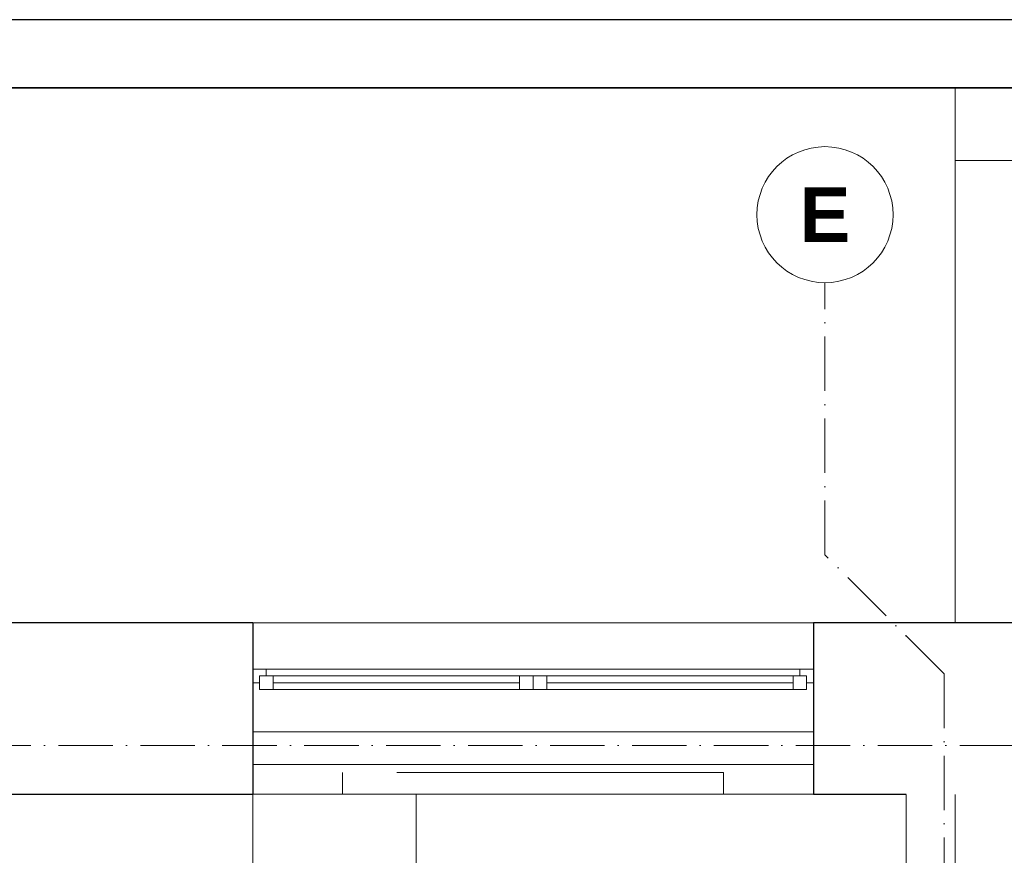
# Model space of a CAD drawing. Header units: millimetres. Extents: x 1700 to 4670, y 990 to 3874.
# Tile 108 of 110: x 3672 to 4034, y 2794 to 3101. Entities that reach past the tile are written whole.
import ezdxf
from ezdxf.enums import TextEntityAlignment as Align

# ---------------------------------------------------------------- set-up
doc = ezdxf.new("R2010")
doc.units = ezdxf.units.MM
for name, pattern in [('Kropki i Kreski', [300, 200, -50, 0, -50]), ('Przerywana gęsta', [180, 120, -60]), ('Wipeout_Contour', [1000, 0, -1000])]:
    doc.linetypes.add(name, pattern=pattern)
doc.layers.get('0').update_dxf_attribs({"lineweight": 0})
for name, color, linetype, lineweight in [('CP_FRAME', 7, 'Continuous', 35), ('Nowe_250-A Schody Pochylnie_Nr_pióra__1', 7, 'Continuous', 13), ('Nowe_250-A Schody Pochylnie_Nr_pióra__11', 7, 'Continuous', 13), ('Nowe_320-W Umeblowanie_Nr_pióra__15', 7, 'Continuous', 15), ('Nowe_320-W Umeblowanie_Nr_pióra__4', 252, 'Continuous', 13), ('Nowe_410-K Osie_Nr_pióra__18', 9, 'Continuous', 13), ('Nowe_420-K Ściany_Nr_pióra__27', 7, 'Continuous', 25), ('Nowe_460-K Stropy_Nr_pióra__89', 7, 'Continuous', 13), ('Nowe_810-G Ogólne_Nr_pióra__18', 9, 'Continuous', 13), ('Nowe_Okna Archicada_Nr_pióra__23', 7, 'Continuous', 15), ('Nowe_Okna Archicada_Nr_pióra__27', 7, 'Continuous', 25), ('Nowe_Okna Archicada_Nr_pióra__3', 7, 'Continuous', 13)]:
    doc.layers.add(name, color=color, linetype=linetype, lineweight=lineweight)
for name, color, linetype in [('CP_LINENORM', 253, 'Continuous'), ('Nowe_210-A Pomieszczenia', 7, 'Continuous'), ('Nowe_320-W Umeblowanie', 252, 'Continuous'), ('Nowe_420-K Ściany', 7, 'Continuous'), ('Nowe_Okna Archicada', 7, 'Continuous')]:
    doc.layers.add(name, color=color, linetype=linetype)
doc.styles.add('STYL_AUTOMATYCZNY_2', font='arialbd.ttf')

# ---------------------------------------------------------------- blocks, each defined once
blk = doc.blocks.new('A2_POZIOM')
at = {"linetype": 'Continuous'}
blk.add_lwpolyline([(-569, 0), (0, 0), (0, 410), (-569, 410)], close=True, dxfattribs=at)
at = {"layer": 'CP_LINENORM', "linetype": 'Continuous'}
blk.add_lwpolyline([(-589, -5), (5, -5), (5, 415), (-589, 415)], close=True, dxfattribs=at)

msp = doc.modelspace()

# ---------------------------------------------------------------- linework, layer by layer
at = {"layer": 'Nowe_210-A Pomieszczenia', "color": 252, "linetype": 'Continuous', "lineweight": 0, "flags": 128}
msp.add_lwpolyline([(3108.79, 2424.41), (3377.79, 2424.41), (3377.79, 2483.41), (3419.79, 2483.41), (3419.79, 2252.41), (3983.79, 2252.41), (3983.79, 2447.41), (3997.79, 2447.41), (3997.79, 2816.41), (3122.79, 2816.41), (3122.79, 2624.41), (3108.79, 2624.41)], close=True, dxfattribs=at)
at = {"layer": 'Nowe_250-A Schody Pochylnie_Nr_pióra__1', "color": 252, "linetype": 'Continuous', "lineweight": 13}
for p, q in [((4015.79, 3076.13), (4015.79, 3049.41)), ((4015.79, 3049.41), (4620.79, 3049.41))]:
    msp.add_line(p, q, dxfattribs=at)
at = {"layer": 'Nowe_250-A Schody Pochylnie_Nr_pióra__11', "color": 252, "linetype": 'Continuous', "lineweight": 13}
for p, q in [((4015.79, 3076.13), (4015.79, 3049.41)), ((4015.79, 3049.41), (4620.79, 3049.41))]:
    msp.add_line(p, q, dxfattribs=at)
at = {"layer": 'Nowe_410-K Osie_Nr_pióra__18', "color": 9, "linetype": 'Kropki i Kreski', "lineweight": 13, "ltscale": 0.1}
msp.add_line((3968.03, 2904.46), (3968.03, 3004.46), dxfattribs=at)
at = {"layer": 'Nowe_410-K Osie_Nr_pióra__18', "color": 9, "linetype": 'Continuous', "lineweight": 13}
msp.add_circle((3968.03, 3029.46), 25, dxfattribs=at)
at = {"layer": 'Nowe_460-K Stropy_Nr_pióra__89', "color": 252, "linetype": 'Continuous', "lineweight": 13, "flags": 128}
msp.add_lwpolyline([(4015.79, 2718.41), (4620.79, 2718.41), (4620.79, 3049.41), (4015.79, 3049.41)], close=True, dxfattribs=at)

# ---------------------------------------------------------------- texts
at = {"layer": 'Nowe_410-K Osie_Nr_pióra__18', "color": 9, "lineweight": 13, "style": 'STYL_AUTOMATYCZNY_2'}
msp.add_attdef('E', text='E', height=20, dxfattribs=at).set_placement((3968.03, 3039.46), align=Align.TOP_CENTER)

# ---------------------------------------------------------------- next in the draw order: wipeouts: each hides what was drawn before it
at = {"color": 252, "linetype": 'Wipeout_Contour', "lineweight": 0, "ltscale": 73280.185844}
msp.add_wipeout([(3930.79, 2824.41), (3790.79, 2824.41), (3790.79, 2816.41), (3930.79, 2816.41)], dxfattribs=at).dxf.layer = 'Nowe_320-W Umeblowanie'
at = {"color": 252, "linetype": 'Wipeout_Contour', "lineweight": 0, "ltscale": 67301.465062}
msp.add_wipeout([(3663.79, 2879.41), (3663.79, 2816.41), (3757.79, 2816.41), (3757.79, 2879.41)], dxfattribs=at).dxf.layer = 'Nowe_420-K Ściany'
at = {"color": 252, "linetype": 'Wipeout_Contour', "lineweight": 0, "ltscale": 60258.403883}
msp.add_wipeout([(3997.79, 2816.41), (4056.79, 2816.41), (4056.79, 2879.41)], dxfattribs=at).dxf.layer = 'Nowe_420-K Ściany'

# ---------------------------------------------------------------- next in the draw order: linework, layer by layer
at = {"layer": 'Nowe_320-W Umeblowanie_Nr_pióra__15', "color": 252, "linetype": 'Przerywana gęsta', "lineweight": 15}
for p, q in [((3930.79, 2824.41), (3790.79, 2824.41)), ((3790.79, 2824.41), (3790.79, 2816.41)), ((3930.79, 2816.41), (3930.79, 2824.41)), ((3790.79, 2816.41), (3930.79, 2816.41))]:
    msp.add_line(p, q, dxfattribs=at)
at = {"layer": 'Nowe_420-K Ściany_Nr_pióra__27', "color": 252, "linetype": 'Continuous', "lineweight": 25, "flags": 128}
msp.add_lwpolyline([(3663.79, 2816.41), (3757.79, 2816.41)], dxfattribs=at)

# ---------------------------------------------------------------- next in the draw order: wipeouts: each hides what was drawn before it
at = {"color": 252, "linetype": 'Wipeout_Contour', "lineweight": 0, "ltscale": 78098.485053}
msp.add_wipeout([(3997.79, 2879.41), (3963.79, 2879.41), (3963.79, 2816.41), (3997.79, 2816.41)], dxfattribs=at).dxf.layer = 'Nowe_420-K Ściany'

# ---------------------------------------------------------------- next in the draw order: wipeouts: each hides what was drawn before it
at = {"color": 252, "linetype": 'Wipeout_Contour', "lineweight": 0, "ltscale": 73309.827581}
msp.add_wipeout([(3757.79, 2879.41), (3757.79, 2862.41), (3963.79, 2862.41), (3963.79, 2879.41)], dxfattribs=at).dxf.layer = 'Nowe_420-K Ściany'
at = {"color": 252, "linetype": 'Wipeout_Contour', "lineweight": 0, "ltscale": 59678.534594}
msp.add_wipeout([(3997.79, 2879.41), (3997.79, 2816.41), (4056.79, 2879.41)], dxfattribs=at).dxf.layer = 'Nowe_420-K Ściany'

# ---------------------------------------------------------------- next in the draw order: linework, layer by layer
at = {"layer": 'Nowe_410-K Osie_Nr_pióra__18', "color": 9, "linetype": 'Kropki i Kreski', "lineweight": 13, "ltscale": 0.1}
for q in [(3968.03, 2904.46), (4011.79, 2125.43)]:
    msp.add_line((4011.79, 2860.7), q, dxfattribs=at)
at = {"layer": 'Nowe_420-K Ściany_Nr_pióra__27', "color": 252, "linetype": 'Continuous', "lineweight": 25, "flags": 128}
for points in [[(3757.79, 2879.41), (3663.79, 2879.41)], [(4056.79, 2879.41), (3963.79, 2879.41)], [(3963.79, 2816.41), (3997.79, 2816.41)]]:
    msp.add_lwpolyline(points, dxfattribs=at)
at = {"layer": 'Nowe_Okna Archicada_Nr_pióra__3', "color": 252, "linetype": 'Continuous', "lineweight": 13}
msp.add_line((3963.79, 2879.41), (3757.79, 2879.41), dxfattribs=at)

# ---------------------------------------------------------------- next in the draw order: wipeouts: each hides what was drawn before it
at = {"color": 252, "linetype": 'Wipeout_Contour', "lineweight": 0, "ltscale": 109938.397784}
msp.add_wipeout([(3757.79, 2862.41), (3757.79, 2857.41), (3757.79, 2827.41), (3963.79, 2827.41), (3963.79, 2857.41), (3963.79, 2862.41)], dxfattribs=at).dxf.layer = 'Nowe_420-K Ściany'

# ---------------------------------------------------------------- next in the draw order: linework, layer by layer
at = {"layer": 'Nowe_410-K Osie_Nr_pióra__18', "color": 9, "linetype": 'Kropki i Kreski', "lineweight": 13, "ltscale": 0.1}
msp.add_line((1910.53, 2834.41), (4644.85, 2834.41), dxfattribs=at)
at = {"layer": 'Nowe_420-K Ściany_Nr_pióra__27', "color": 252, "linetype": 'Continuous', "lineweight": 25}
for p, q in [((3757.79, 2879.41), (3757.79, 2862.41)), ((3963.79, 2879.41), (3963.79, 2862.41)), ((3757.79, 2862.41), (3757.79, 2857.41)), ((3963.79, 2862.41), (3963.79, 2857.41)), ((3757.79, 2857.41), (3757.79, 2816.41)), ((3963.79, 2857.41), (3963.79, 2816.41))]:
    msp.add_line(p, q, dxfattribs=at)
at = {"layer": 'Nowe_Okna Archicada_Nr_pióra__3', "color": 252, "linetype": 'Continuous', "lineweight": 13}
msp.add_line((3963.79, 2827.41), (3757.79, 2827.41), dxfattribs=at)

# ---------------------------------------------------------------- next in the draw order: wipeouts: each hides what was drawn before it
at = {"color": 252, "linetype": 'Wipeout_Contour', "lineweight": 0, "ltscale": 103918.487117}
msp.add_wipeout([(3757.79, 2862.41), (3757.79, 2857.41), (3760.29, 2857.41), (3760.29, 2859.91), (3762.79, 2859.91), (3762.79, 2862.41)], dxfattribs=at).dxf.layer = 'Nowe_Okna Archicada'
at = {"color": 252, "linetype": 'Wipeout_Contour', "lineweight": 0, "ltscale": 115975.526252}
msp.add_wipeout([(3963.79, 2857.41), (3963.79, 2862.41), (3958.79, 2862.41), (3958.79, 2859.91), (3961.29, 2859.91), (3961.29, 2857.41)], dxfattribs=at).dxf.layer = 'Nowe_Okna Archicada'

# ---------------------------------------------------------------- next in the draw order: linework, layer by layer
at = {"layer": 'Nowe_Okna Archicada_Nr_pióra__27', "color": 252, "linetype": 'Continuous', "lineweight": 25}
for p, q in [((3757.79, 2879.41), (3757.79, 2862.41)), ((3963.79, 2879.41), (3963.79, 2862.41)), ((3757.79, 2862.41), (3757.79, 2857.41)), ((3757.79, 2862.41), (3757.79, 2857.41)), ((3963.79, 2862.41), (3963.79, 2857.41)), ((3963.79, 2862.41), (3963.79, 2857.41)), ((3757.79, 2857.41), (3757.79, 2816.41)), ((3963.79, 2857.41), (3963.79, 2816.41))]:
    msp.add_line(p, q, dxfattribs=at)

# ---------------------------------------------------------------- next in the draw order: wipeouts: each hides what was drawn before it
at = {"color": 252, "linetype": 'Wipeout_Contour', "lineweight": 0, "ltscale": 150563.941345}
msp.add_wipeout([(3865.79, 2854.91), (3956.29, 2854.91), (3956.29, 2859.91), (3958.79, 2859.91), (3958.79, 2862.41), (3860.79, 2862.41), (3860.79, 2859.91), (3865.79, 2859.91)], dxfattribs=at).dxf.layer = 'Nowe_Okna Archicada'

# ---------------------------------------------------------------- next in the draw order: linework, layer by layer
at = {"layer": 'Nowe_Okna Archicada_Nr_pióra__23', "color": 252, "linetype": 'Continuous', "lineweight": 15}
msp.add_line((3958.79, 2862.41), (3963.79, 2862.41), dxfattribs=at)

# ---------------------------------------------------------------- next in the draw order: wipeouts: each hides what was drawn before it
at = {"color": 252, "linetype": 'Wipeout_Contour', "lineweight": 0, "ltscale": 70492.925284}
msp.add_wipeout([(3757.79, 2666.41), (3817.79, 2666.41), (3817.79, 2816.41), (3757.79, 2816.41)], dxfattribs=at).dxf.layer = 'Nowe_320-W Umeblowanie'
at = {"color": 252, "linetype": 'Wipeout_Contour', "lineweight": 0, "ltscale": 73395.809059}
msp.add_wipeout([(3860.79, 2859.91), (3860.79, 2854.91), (3865.79, 2854.91), (3865.79, 2859.91)], dxfattribs=at).dxf.layer = 'Nowe_Okna Archicada'
at = {"color": 252, "linetype": 'Wipeout_Contour', "lineweight": 0, "ltscale": 77215.026959}
msp.add_wipeout([(3961.29, 2854.91), (3961.29, 2859.91), (3956.29, 2859.91), (3956.29, 2854.91)], dxfattribs=at).dxf.layer = 'Nowe_Okna Archicada'

# ---------------------------------------------------------------- next in the draw order: linework, layer by layer
at = {"layer": 'Nowe_320-W Umeblowanie_Nr_pióra__4', "color": 252, "linetype": 'Continuous', "lineweight": 13, "flags": 128}
msp.add_lwpolyline([(3757.79, 2666.41), (3757.79, 2816.41), (3817.79, 2816.41), (3817.79, 2666.41)], close=True, dxfattribs=at)
at = {"layer": 'Nowe_810-G Ogólne_Nr_pióra__18', "color": 252, "linetype": 'Continuous', "lineweight": 13, "flags": 128}
msp.add_lwpolyline([(3963.79, 2839.41), (3757.79, 2839.41), (3757.79, 2816.41), (3963.79, 2816.41)], close=True, dxfattribs=at)
at = {"layer": 'Nowe_Okna Archicada_Nr_pióra__23', "color": 252, "linetype": 'Continuous', "lineweight": 15}
for p, q in [((3958.79, 2859.91), (3958.79, 2862.41)), ((3961.29, 2859.91), (3958.79, 2859.91)), ((3961.29, 2857.41), (3961.29, 2859.91)), ((3961.29, 2859.91), (3961.29, 2854.91)), ((3963.79, 2857.41), (3961.29, 2857.41))]:
    msp.add_line(p, q, dxfattribs=at)

# ---------------------------------------------------------------- next in the draw order: wipeouts: each hides what was drawn before it
at = {"color": 252, "linetype": 'Wipeout_Contour', "lineweight": 0, "ltscale": 142625.935964}
msp.add_wipeout([(3765.29, 2854.91), (3855.79, 2854.91), (3855.79, 2859.91), (3860.79, 2859.91), (3860.79, 2862.41), (3762.79, 2862.41), (3762.79, 2859.91), (3765.29, 2859.91)], dxfattribs=at).dxf.layer = 'Nowe_Okna Archicada'
at = {"color": 252, "linetype": 'Wipeout_Contour', "lineweight": 0, "ltscale": 75305.416053}
msp.add_wipeout([(3865.79, 2859.91), (3865.79, 2854.91), (3956.29, 2854.91), (3956.29, 2859.91)], dxfattribs=at).dxf.layer = 'Nowe_Okna Archicada'

# ---------------------------------------------------------------- next in the draw order: linework, layer by layer
at = {"layer": 'Nowe_Okna Archicada_Nr_pióra__23', "color": 252, "linetype": 'Continuous', "lineweight": 15}
for p, q in [((3757.79, 2862.41), (3762.79, 2862.41)), ((3865.79, 2859.91), (3865.79, 2854.91)), ((3865.79, 2859.91), (3956.29, 2859.91)), ((3956.29, 2854.91), (3956.29, 2859.91)), ((3956.29, 2859.91), (3961.29, 2859.91)), ((3956.29, 2857.41), (3865.79, 2857.41)), ((3956.29, 2854.91), (3865.79, 2854.91)), ((3961.29, 2854.91), (3956.29, 2854.91))]:
    msp.add_line(p, q, dxfattribs=at)
at = {"layer": 'Nowe_Okna Archicada_Nr_pióra__3', "color": 252, "linetype": 'Continuous', "lineweight": 13}
for p, q in [((3762.79, 2862.41), (3860.79, 2862.41)), ((3860.79, 2862.41), (3958.79, 2862.41)), ((3956.29, 2854.91), (3865.79, 2854.91))]:
    msp.add_line(p, q, dxfattribs=at)

# ---------------------------------------------------------------- next in the draw order: wipeouts: each hides what was drawn before it
at = {"color": 252, "linetype": 'Wipeout_Contour', "lineweight": 0, "ltscale": 69376.725106}
msp.add_wipeout([(3760.29, 2859.91), (3760.29, 2854.91), (3765.29, 2854.91), (3765.29, 2859.91)], dxfattribs=at).dxf.layer = 'Nowe_Okna Archicada'
at = {"color": 252, "linetype": 'Wipeout_Contour', "lineweight": 0, "ltscale": 73195.852256}
msp.add_wipeout([(3860.79, 2854.91), (3860.79, 2859.91), (3855.79, 2859.91), (3855.79, 2854.91)], dxfattribs=at).dxf.layer = 'Nowe_Okna Archicada'

# ---------------------------------------------------------------- next in the draw order: linework, layer by layer
at = {"layer": 'Nowe_Okna Archicada_Nr_pióra__23', "color": 252, "linetype": 'Continuous', "lineweight": 15}
for p, q in [((3762.79, 2862.41), (3762.79, 2859.91)), ((3762.79, 2859.91), (3760.29, 2859.91)), ((3760.29, 2859.91), (3760.29, 2857.41)), ((3760.29, 2854.91), (3760.29, 2859.91)), ((3860.79, 2859.91), (3865.79, 2859.91)), ((3860.79, 2854.91), (3860.79, 2859.91)), ((3860.79, 2859.91), (3860.79, 2854.91)), ((3760.29, 2857.41), (3757.79, 2857.41)), ((3865.79, 2854.91), (3860.79, 2854.91))]:
    msp.add_line(p, q, dxfattribs=at)

# ---------------------------------------------------------------- next in the draw order: wipeouts: each hides what was drawn before it
at = {"color": 252, "linetype": 'Wipeout_Contour', "lineweight": 0, "ltscale": 71286.286433}
msp.add_wipeout([(3765.29, 2859.91), (3765.29, 2854.91), (3855.79, 2854.91), (3855.79, 2859.91)], dxfattribs=at).dxf.layer = 'Nowe_Okna Archicada'

# ---------------------------------------------------------------- next in the draw order: linework, layer by layer
at = {"layer": 'Nowe_Okna Archicada_Nr_pióra__23', "color": 252, "linetype": 'Continuous', "lineweight": 15}
for p, q in [((3760.29, 2859.91), (3765.29, 2859.91)), ((3765.29, 2859.91), (3765.29, 2854.91)), ((3765.29, 2859.91), (3855.79, 2859.91)), ((3855.79, 2854.91), (3855.79, 2859.91)), ((3855.79, 2859.91), (3860.79, 2859.91)), ((3765.29, 2854.91), (3760.29, 2854.91)), ((3855.79, 2857.41), (3765.29, 2857.41)), ((3855.79, 2854.91), (3765.29, 2854.91)), ((3860.79, 2854.91), (3855.79, 2854.91))]:
    msp.add_line(p, q, dxfattribs=at)
at = {"layer": 'Nowe_Okna Archicada_Nr_pióra__3', "color": 252, "linetype": 'Continuous', "lineweight": 13}
msp.add_line((3855.79, 2854.91), (3765.29, 2854.91), dxfattribs=at)

# ---------------------------------------------------------------- next in the draw order: block references
at = {"layer": 'CP_FRAME', "xscale": 5, "yscale": 5}
msp.add_blockref('A2_POZIOM', (4644.85, 1026.13), dxfattribs=at)

doc.saveas('drawing.dxf')
